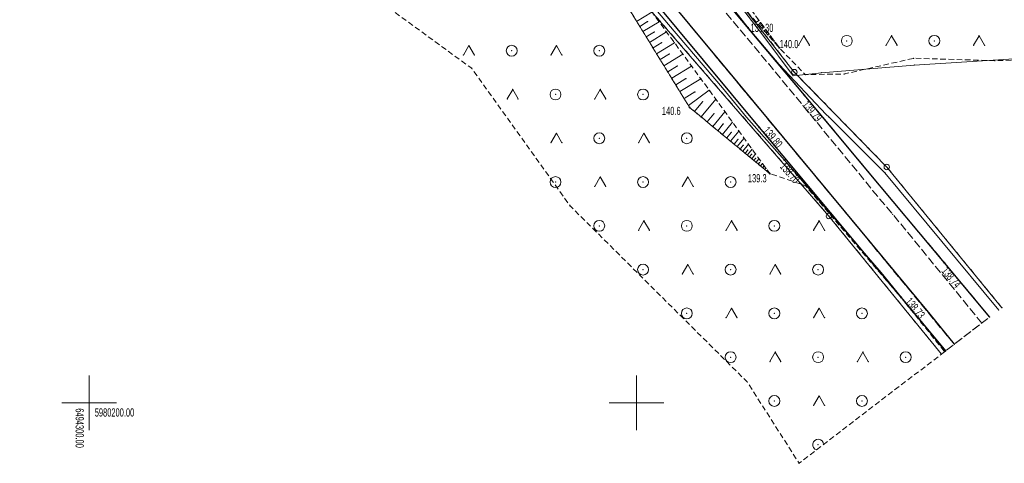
# Model space of a CAD drawing. Extents: x 6456700 to 6518119, y 5963420 to 5980059.
# Tile 8 of 256: x 6511562 to 6511652, y 5963743 to 5963784. Entities that reach past the tile are written whole.
import ezdxf
from ezdxf.enums import TextEntityAlignment as Align

# ---------------------------------------------------------------- set-up
doc = ezdxf.new("R2010")
doc.units = 0
doc.header["$MEASUREMENT"] = 0
for name, pattern in [('L_0_03', [1, 0.5, -0.5]), ('L_0_52', [1, 0.75, -0.25]), ('L_0_5A', [0.75, 0.5, -0.25])]:
    doc.linetypes.add(name, pattern=pattern)
doc.layers.get('0').update_dxf_attribs({"color": 2, "linetype": 'CONTINUOUS', "lineweight": 5})
for name, color, linetype, lineweight in [('000_Inne__niezydentyfikowane_', 7, 'CONTINUOUS', 18), ('202_punkt_graniczny', 7, 'CONTINUOUS', 18), ('218_kontur_uzytku_gruntowego', 96, 'L_0_03', 18), ('219_dzialka_ewidencyjna', 7, 'CONTINUOUS', 18), ('jezdnia', 7, 'CONTINUOUS', 18), ('kraweznik', 7, 'CONTINUOUS', 18), ('pikieta_naturalna', 7, 'CONTINUOUS', 18), ('pikieta_naturalna_Atr2', 7, 'CONTINUOUS', 18), ('pikieta_sztuczna', 7, 'CONTINUOUS', 18), ('pikieta_sztuczna_Atr2', 7, 'CONTINUOUS', 18), ('przewod_elektroenergetyczny_podziemny', 7, 'CONTINUOUS', 18), ('przewod_telekomunikacyjny_podziemny', 7, 'CONTINUOUS', 18), ('rzedna', 7, 'CONTINUOUS', 18), ('rzedna_Atr2', 7, 'CONTINUOUS', 18), ('siatka_krzyrzy', 7, 'CONTINUOUS', 18), ('skarpa_nieumocniona', 7, 'CONTINUOUS', 18), ('teren_zalesiony', 7, 'CONTINUOUS', 18)]:
    doc.layers.add(name, color=color, linetype=linetype, lineweight=lineweight)
doc.styles.get("Standard").update_dxf_attribs({"font": 'txt', "width": 0.75})

# ---------------------------------------------------------------- blocks, each defined once
blk = doc.blocks.new('mdcp_nowa')
at = {"layer": 'pikieta_naturalna', "linetype": 'Continuous', "lineweight": 18, "true_color": 0x000000}
for points in [[(6494363.05, 5980232.405, 1), (6494363.05, 5980232.495, 1)], [(6494354.86, 5980226.955, 1), (6494354.86, 5980227.045, 1)], [(6494362.19, 5980220.905, 1), (6494362.19, 5980220.995, 1)]]:
    blk.add_hatch(color=18, dxfattribs=at).paths.add_polyline_path(points)
at = {"layer": 'pikieta_sztuczna', "linetype": 'Continuous', "lineweight": 18, "true_color": 0x000000}
for points in [[(6494365.35, 5980228.065, 1), (6494365.35, 5980228.155, 1)], [(6494361.23, 5980225.125, 1), (6494361.23, 5980225.215, 1)], [(6494378.14, 5980212.765, 1), (6494378.14, 5980212.855, 1)], [(6494374.18, 5980209.585, 1), (6494374.18, 5980209.675, 1)]]:
    blk.add_hatch(color=18, dxfattribs=at).paths.add_polyline_path(points)
at = {"layer": 'rzedna', "linetype": 'Continuous', "lineweight": 18, "true_color": 0xff7f00}
blk.add_hatch(color=30, dxfattribs=at).paths.add_polyline_path([(6494360.2, 5980234.225, 1), (6494360.2, 5980234.315, 1)])
at = {"layer": 'rzedna', "linetype": 'Continuous', "lineweight": 18, "true_color": 0xff0000}
blk.add_hatch(color=1, dxfattribs=at).paths.add_polyline_path([(6494363.52, 5980222.135, 1), (6494363.52, 5980222.225, 1)])
for p in [(6494383.117, 5980208.482), (6494383.397, 5980208.697), (6494382.281, 5980207.84), (6494381.565, 5980207.291), (6494378.215, 5980204.72), (6494378.255, 5980204.751), (6494379.042, 5980205.355), (6494379.047, 5980205.358), (6494377.871, 5980204.456), (6494378.161, 5980204.678), (6494364.871, 5980194.479)]:
    blk.add_point(p)
at = {"layer": '000_Inne__niezydentyfikowane_', "linetype": 'Continuous', "lineweight": 18, "flags": 128}
for points in [[(6494350.02, 5980234.86), (6494351.42, 5980235.71)], [(6494350.31, 5980234.4), (6494351.02, 5980234.84)], [(6494350.6, 5980233.92), (6494352.07, 5980234.83)], [(6494361.2, 5980234.95), (6494360.97, 5980234.78)], [(6494361.35, 5980234.74), (6494361.25, 5980234.67)], [(6494361.51, 5980234.53), (6494361.32, 5980234.39)], [(6494350.9, 5980233.44), (6494351.65, 5980233.9)], [(6494351.2, 5980232.94), (6494352.75, 5980233.89)], [(6494361.66, 5980234.32), (6494361.58, 5980234.26)], [(6494361.82, 5980234.11), (6494361.67, 5980234)], [(6494361.98, 5980233.9), (6494361.91, 5980233.85)], [(6494362.13, 5980233.69), (6494362.02, 5980233.61)], [(6494351.52, 5980232.43), (6494352.31, 5980232.92)], [(6494351.84, 5980231.9), (6494353.48, 5980232.91)], [(6494362.29, 5980233.48), (6494362.24, 5980233.45)], [(6494362.44, 5980233.27), (6494362.37, 5980233.22)], [(6494362.6, 5980233.06), (6494362.57, 5980233.04)], [(6494362.75, 5980232.85), (6494362.72, 5980232.82)], [(6494352.17, 5980231.36), (6494353.01, 5980231.88)], [(6494352.52, 5980230.81), (6494354.24, 5980231.87)], [(6494352.87, 5980230.24), (6494353.75, 5980230.78)], [(6494353.23, 5980229.66), (6494355.04, 5980230.77)], [(6494353.59, 5980229.06), (6494354.53, 5980229.63)], [(6494353.97, 5980228.44), (6494355.89, 5980229.62)], [(6494354.36, 5980227.81), (6494355.35, 5980228.41)], [(6494354.76, 5980227.16), (6494356.66, 5980228.57)], [(6494355.32, 5980226.62), (6494356.05, 5980227.51)], [(6494355.91, 5980226.13), (6494357.25, 5980227.75)], [(6494356.47, 5980225.67), (6494357.08, 5980226.41)], [(6494356.97, 5980225.25), (6494358.09, 5980226.6)], [(6494357.44, 5980224.87), (6494357.94, 5980225.49)], [(6494357.86, 5980224.52), (6494358.78, 5980225.64)], [(6494358.25, 5980224.21), (6494358.67, 5980224.71)], [(6494358.6, 5980223.92), (6494359.36, 5980224.84)], [(6494358.92, 5980223.65), (6494359.27, 5980224.07)], [(6494359.21, 5980223.41), (6494359.84, 5980224.18)], [(6494359.71, 5980222.99), (6494360.24, 5980223.63)], [(6494359.47, 5980223.19), (6494359.76, 5980223.54)], [(6494359.93, 5980222.81), (6494360.18, 5980223.1)], [(6494360.14, 5980222.65), (6494360.57, 5980223.18)], [(6494360.34, 5980222.48), (6494360.53, 5980222.72)], [(6494360.54, 5980222.31), (6494360.89, 5980222.74)], [(6494360.74, 5980222.15), (6494360.89, 5980222.34)], [(6494360.94, 5980221.98), (6494361.2, 5980222.31)], [(6494361.14, 5980221.82), (6494361.25, 5980221.95)], [(6494361.34, 5980221.65), (6494361.52, 5980221.87)], [(6494361.54, 5980221.49), (6494361.61, 5980221.57)], [(6494361.74, 5980221.32), (6494361.84, 5980221.44)], [(6494361.94, 5980221.16), (6494361.97, 5980221.19)], [(6494362.14, 5980220.99), (6494362.15, 5980221)]]:
    blk.add_lwpolyline(points, dxfattribs=at)
at = {"layer": '000_Inne__niezydentyfikowane_'}
for p in [(6494350.02, 5980234.86), (6494350.31, 5980234.4), (6494351.02, 5980234.84), (6494352.07, 5980234.83), (6494360.97, 5980234.78), (6494361.2, 5980234.95), (6494361.25, 5980234.67), (6494361.32, 5980234.39), (6494361.35, 5980234.74), (6494361.51, 5980234.53), (6494350.6, 5980233.92), (6494351.65, 5980233.9), (6494352.75, 5980233.89), (6494361.58, 5980234.26), (6494361.66, 5980234.32), (6494361.67, 5980234), (6494361.82, 5980234.11), (6494361.91, 5980233.85), (6494361.98, 5980233.9), (6494362.02, 5980233.61), (6494362.13, 5980233.69), (6494350.9, 5980233.44), (6494351.2, 5980232.94), (6494352.31, 5980232.92), (6494353.48, 5980232.91), (6494362.24, 5980233.45), (6494362.29, 5980233.48), (6494362.37, 5980233.22), (6494362.44, 5980233.27), (6494362.57, 5980233.04), (6494362.6, 5980233.06), (6494362.72, 5980232.82), (6494362.75, 5980232.85), (6494351.52, 5980232.43), (6494351.84, 5980231.9), (6494353.01, 5980231.88), (6494354.24, 5980231.87), (6494352.17, 5980231.36), (6494352.52, 5980230.81), (6494352.87, 5980230.24), (6494353.75, 5980230.78), (6494355.04, 5980230.77), (6494353.23, 5980229.66), (6494353.59, 5980229.06), (6494354.53, 5980229.63), (6494355.89, 5980229.62), (6494353.97, 5980228.44), (6494355.35, 5980228.41), (6494356.66, 5980228.57), (6494354.36, 5980227.81), (6494356.05, 5980227.51), (6494357.25, 5980227.75), (6494354.76, 5980227.16), (6494355.32, 5980226.62), (6494357.08, 5980226.41), (6494358.09, 5980226.6), (6494355.91, 5980226.13), (6494356.47, 5980225.67), (6494357.94, 5980225.49), (6494358.78, 5980225.64), (6494356.97, 5980225.25), (6494357.44, 5980224.87), (6494357.86, 5980224.52), (6494358.67, 5980224.71), (6494359.36, 5980224.84), (6494358.25, 5980224.21), (6494358.6, 5980223.92), (6494358.92, 5980223.65), (6494359.27, 5980224.07), (6494359.84, 5980224.18), (6494360.24, 5980223.63), (6494359.21, 5980223.41), (6494359.47, 5980223.19), (6494359.71, 5980222.99), (6494359.76, 5980223.54), (6494359.93, 5980222.81), (6494360.18, 5980223.1), (6494360.53, 5980222.72), (6494360.57, 5980223.18), (6494360.89, 5980222.74), (6494360.14, 5980222.65), (6494360.34, 5980222.48), (6494360.54, 5980222.31), (6494360.74, 5980222.15), (6494360.89, 5980222.34), (6494360.94, 5980221.98), (6494361.14, 5980221.82), (6494361.2, 5980222.31), (6494361.25, 5980221.95), (6494361.52, 5980221.87), (6494361.34, 5980221.65), (6494361.54, 5980221.49), (6494361.61, 5980221.57), (6494361.74, 5980221.32), (6494361.84, 5980221.44), (6494361.94, 5980221.16), (6494361.97, 5980221.19), (6494362.14, 5980220.99), (6494362.15, 5980221)]:
    blk.add_point(p, dxfattribs=at)
at = {"layer": '202_punkt_graniczny', "color": 7, "linetype": 'Continuous', "lineweight": 18}
for centre in [(6494364.43, 5980230.22), (6494372.88, 5980221.55), (6494367.59, 5980217.07)]:
    blk.add_circle(centre, 0.25, dxfattribs=at)
at = {"layer": '202_punkt_graniczny'}
for p in [(6494364.43, 5980230.22), (6494372.88, 5980221.55), (6494367.59, 5980217.07)]:
    blk.add_point(p, dxfattribs=at)
at = {"layer": '218_kontur_uzytku_gruntowego', "lineweight": 18, "flags": 128}
for points in [[(6494331.56, 5980258.65), (6494367.59, 5980217.07)], [(6494364.43, 5980230.22), (6494350.35, 5980248.21)], [(6494372.88, 5980221.55), (6494364.43, 5980230.22)], [(6494383.397, 5980208.697), (6494372.88, 5980221.55)], [(6494367.59, 5980217.07), (6494377.871, 5980204.456)]]:
    blk.add_lwpolyline(points, dxfattribs=at)
at = {"layer": '218_kontur_uzytku_gruntowego'}
for p in [(6494364.43, 5980230.22), (6494364.43, 5980230.22), (6494372.88, 5980221.55), (6494372.88, 5980221.55), (6494367.59, 5980217.07), (6494367.59, 5980217.07), (6494367.59, 5980217.07), (6494367.59, 5980217.07)]:
    blk.add_point(p, dxfattribs=at)
at = {"layer": '219_dzialka_ewidencyjna', "color": 3, "linetype": 'Continuous', "lineweight": 18, "flags": 128}
for points in [[(6494331.56, 5980258.65), (6494367.59, 5980217.07)], [(6494350.35, 5980248.21), (6494364.43, 5980230.22)], [(6494364.43, 5980230.22), (6494372.88, 5980221.55)], [(6494372.88, 5980221.55), (6494383.397, 5980208.697)], [(6494367.59, 5980217.07), (6494377.871, 5980204.456)]]:
    blk.add_lwpolyline(points, dxfattribs=at)
at = {"layer": '219_dzialka_ewidencyjna', "color": 3}
for p in [(6494364.43, 5980230.22), (6494364.43, 5980230.22), (6494372.88, 5980221.55), (6494372.88, 5980221.55), (6494367.59, 5980217.07), (6494367.59, 5980217.07)]:
    blk.add_point(p, dxfattribs=at)
at = {"layer": 'jezdnia', "color": 7, "linetype": 'L_0_52', "lineweight": 18, "flags": 128}
for points in [[(6494379.042, 5980205.355), (6494370.45, 5980215.77), (6494359.26, 5980229.24), (6494350.5, 5980239.82), (6494339.7, 5980252.95), (6494336.61, 5980259.13), (6494333.07, 5980266.18), (6494330.52, 5980271.55), (6494329.52, 5980273.86), (6494327.36, 5980280.45), (6494325.85, 5980287.51), (6494325.03, 5980292.79), (6494325.01, 5980298.89), (6494326.29, 5980307.39), (6494327.89, 5980313.55), (6494331.08, 5980323.3), (6494333.2, 5980329.82), (6494336.64, 5980339.86), (6494338.43, 5980344.74), (6494343.18, 5980357.69), (6494347.78, 5980370.45), (6494349.48, 5980375.48), (6494354.04, 5980390.75), (6494352.32, 5980395.68), (6494357.03, 5980411.08), (6494361.23, 5980414.73), (6494366, 5980430.68), (6494370.3, 5980444.82), (6494371.15, 5980446.91), (6494375.47, 5980461.29), (6494375.75, 5980465.48), (6494375.18, 5980467.78), (6494374.35, 5980469.42), (6494371.15, 5980471.55), (6494375.07, 5980474.78), (6494376.5, 5980474.51), (6494378.65, 5980474.86), (6494379.97, 5980476.75), (6494382.89, 5980482.91), (6494394.43, 5980504.41), (6494396.68, 5980509.18), (6494397.56, 5980513.25), (6494397.03, 5980515.6), (6494395.56, 5980517.85), (6494398.63, 5980521.01), (6494399.16, 5980521.01), (6494402.03, 5980519.87), (6494404.28, 5980515.27), (6494407.43, 5980515.58), (6494404.79, 5980512.24), (6494403.37, 5980510.89), (6494402.78, 5980510.36), (6494400.53, 5980507.9), (6494398.16, 5980504.63), (6494391.04, 5980491.44), (6494385.61, 5980481.01), (6494383.82, 5980476.78), (6494378.9, 5980461.73), (6494373.96, 5980446.06), (6494373.47, 5980443.93), (6494369.12, 5980430), (6494367.09, 5980423.07), (6494366.46, 5980420.98), (6494364.17, 5980413.15), (6494352.58, 5980374.75), (6494350.86, 5980369.56), (6494346.16, 5980356.53), (6494340.78, 5980341.91), (6494336.32, 5980328.77), (6494333.97, 5980321.61), (6494330.37, 5980310.3), (6494329.56, 5980306.83), (6494328.8, 5980302.75), (6494328.17, 5980297.83), (6494328.48, 5980291.97), (6494329.06, 5980287.64), (6494330.85, 5980279.62), (6494332.58, 5980274.8), (6494333.58, 5980272.52), (6494336.35, 5980266.75), (6494340.04, 5980259.2), (6494342.54, 5980254.89), (6494352.41, 5980242.52), (6494362.09, 5980230.97), (6494370.78, 5980220.42), (6494371.58, 5980219.4), (6494373.43, 5980217.24), (6494381.565, 5980207.291)], [(6494243.626, 5980297.507), (6494254.35, 5980295.4), (6494255.24, 5980294.73), (6494256.1, 5980294.26), (6494260.02, 5980293.47), (6494261.12, 5980293.53), (6494262.13, 5980293.79), (6494266.64, 5980292.83), (6494278.26, 5980289.92), (6494281.13, 5980288.99), (6494282.53, 5980288.4), (6494285.79, 5980287.03), (6494303.28, 5980279.68), (6494306.5, 5980279.24), (6494310.81, 5980281.74), (6494316.16, 5980289.23), (6494320.25, 5980286.41), (6494318.65, 5980283.49), (6494318, 5980280.06), (6494318.74, 5980277.19), (6494320.93, 5980273.05), (6494323.47, 5980270.71), (6494332.1, 5980265.7), (6494339.19, 5980259.41), (6494352.51, 5980243.47), (6494363.58, 5980230.23), (6494365.35, 5980228.11), (6494371.11, 5980221.21), (6494378.14, 5980212.81), (6494382.281, 5980207.84), (6494378.255, 5980204.751), (6494374.18, 5980209.63), (6494361.23, 5980225.17), (6494348.59, 5980240.38), (6494335.35, 5980256.19), (6494329.06, 5980261.71), (6494321.27, 5980266.18), (6494314.39, 5980269.29), (6494311.46, 5980269.69), (6494308.92, 5980269.06), (6494307.07, 5980267.33), (6494305.93, 5980265.69), (6494301.75, 5980268.52), (6494302.32, 5980269.59), (6494302.39, 5980272.8), (6494301.56, 5980274.71), (6494299.97, 5980275.87), (6494299.54, 5980276.57), (6494298.92, 5980277.12), (6494295.2, 5980278.71), (6494294.18, 5980278.87), (6494293.11, 5980278.79), (6494278.69, 5980284.75), (6494277.29, 5980285.23), (6494273.86, 5980286.1), (6494265.83, 5980288.14), (6494253.54, 5980290.73), (6494242.281, 5980292.889)]]:
    blk.add_lwpolyline(points, close=True, dxfattribs=at)
at = {"layer": 'jezdnia'}
for p in [(6494362.09, 5980230.97), (6494363.58, 5980230.23), (6494359.26, 5980229.24), (6494365.35, 5980228.11), (6494361.23, 5980225.17), (6494371.11, 5980221.21), (6494370.78, 5980220.42), (6494371.58, 5980219.4), (6494373.43, 5980217.24), (6494370.45, 5980215.77), (6494378.14, 5980212.81), (6494374.18, 5980209.63)]:
    blk.add_point(p, dxfattribs=at)
at = {"layer": 'kraweznik', "color": 7, "linetype": 'Continuous', "lineweight": 25, "flags": 128}
for points in [[(6494327.89, 5980313.55), (6494326.29, 5980307.39), (6494325.01, 5980298.89), (6494325.03, 5980292.79), (6494325.85, 5980287.51), (6494327.36, 5980280.45), (6494329.52, 5980273.86), (6494330.52, 5980271.55), (6494333.07, 5980266.18), (6494336.61, 5980259.13), (6494339.7, 5980252.95), (6494350.5, 5980239.82), (6494359.26, 5980229.24), (6494370.45, 5980215.77), (6494376.8, 5980208.1), (6494379.047, 5980205.358)], [(6494299.97, 5980275.87), (6494301.56, 5980274.71), (6494302.39, 5980272.8), (6494302.32, 5980269.59), (6494301.75, 5980268.52), (6494305.93, 5980265.69), (6494307.07, 5980267.33), (6494308.92, 5980269.06), (6494311.46, 5980269.69), (6494314.39, 5980269.29), (6494321.27, 5980266.18), (6494329.06, 5980261.71), (6494335.35, 5980256.19), (6494348.59, 5980240.38), (6494361.23, 5980225.17), (6494374.18, 5980209.63), (6494378.255, 5980204.751)], [(6494382.281, 5980207.84), (6494378.14, 5980212.81), (6494371.11, 5980221.21), (6494365.35, 5980228.11), (6494363.58, 5980230.23), (6494352.51, 5980243.47), (6494339.19, 5980259.41)]]:
    blk.add_lwpolyline(points, dxfattribs=at)
at = {"layer": 'kraweznik'}
for p in [(6494363.58, 5980230.23), (6494359.26, 5980229.24), (6494365.35, 5980228.11), (6494361.23, 5980225.17), (6494371.11, 5980221.21), (6494370.45, 5980215.77), (6494378.14, 5980212.81), (6494374.18, 5980209.63), (6494376.8, 5980208.1)]:
    blk.add_point(p, dxfattribs=at)
at = {"layer": 'pikieta_naturalna', "color": 7, "linetype": 'Continuous', "lineweight": 18}
for centre in [(6494363.05, 5980232.45), (6494354.86, 5980227), (6494362.19, 5980220.95)]:
    blk.add_circle(centre, 0.045, dxfattribs=at)
at = {"layer": 'pikieta_naturalna'}
for p in [(6494363.05, 5980232.45), (6494354.86, 5980227), (6494362.19, 5980220.95)]:
    blk.add_point(p, dxfattribs=at)
at = {"layer": 'pikieta_sztuczna', "color": 7, "linetype": 'Continuous', "lineweight": 18}
for centre in [(6494365.35, 5980228.11), (6494361.23, 5980225.17), (6494378.14, 5980212.81), (6494374.18, 5980209.63)]:
    blk.add_circle(centre, 0.045, dxfattribs=at)
at = {"layer": 'pikieta_sztuczna'}
for p in [(6494365.35, 5980228.11), (6494361.23, 5980225.17), (6494378.14, 5980212.81), (6494374.18, 5980209.63)]:
    blk.add_point(p, dxfattribs=at)
at = {"layer": 'przewod_elektroenergetyczny_podziemny', "color": 1, "linetype": 'Continuous', "lineweight": 18, "flags": 128}
for points in [[(6494289.52, 5980285.53), (6494298.63, 5980281.68), (6494296.82, 5980277.37), (6494296.75, 5980277.02), (6494297.57, 5980276.78), (6494313.44, 5980269.45), (6494321.45, 5980265.56), (6494327.01, 5980262.21), (6494331.69, 5980258.83), (6494333.18, 5980257.24), (6494339.06, 5980250.85), (6494345.6, 5980243.28), (6494352.93, 5980234.58), (6494357.88, 5980228.78), (6494360.06, 5980226.09), (6494363.52, 5980222.18), (6494366.62, 5980218.57), (6494372.36, 5980211.91), (6494377.94, 5980205.06), (6494378.215, 5980204.72)], [(6494384.53, 5980231.44), (6494375.39, 5980230.86), (6494366.91, 5980230.16), (6494364.31, 5980229.89), (6494361.55, 5980233.6), (6494358.67, 5980237.36), (6494353.8, 5980243.68), (6494349.82, 5980248.28), (6494348.15, 5980250.23), (6494344.14, 5980255.69), (6494340.15, 5980262.62), (6494336.74, 5980269.25), (6494336.47, 5980270.1), (6494334.35, 5980274.97), (6494332.71, 5980279.19), (6494331.28, 5980283.51), (6494329.98, 5980289.88), (6494330.54, 5980291.29), (6494332.99, 5980293.54), (6494333.82, 5980298.07)]]:
    blk.add_lwpolyline(points, dxfattribs=at)
at = {"layer": 'przewod_elektroenergetyczny_podziemny'}
for p in [(6494352.93, 5980234.58), (6494361.55, 5980233.6), (6494375.39, 5980230.86), (6494366.91, 5980230.16), (6494364.31, 5980229.89), (6494357.88, 5980228.78), (6494360.06, 5980226.09), (6494363.52, 5980222.18), (6494366.62, 5980218.57), (6494372.36, 5980211.91), (6494377.94, 5980205.06)]:
    blk.add_point(p, dxfattribs=at)
at = {"layer": 'przewod_telekomunikacyjny_podziemny', "color": 30, "linetype": 'Continuous', "lineweight": 18, "flags": 128}
blk.add_lwpolyline([(6494383.117, 5980208.482), (6494372.71, 5980221.03), (6494367.57, 5980226.12), (6494367.35, 5980226.34), (6494363.06, 5980230.91), (6494360.2, 5980234.27), (6494354.75, 5980241.25)], dxfattribs=at)
at = {"layer": 'przewod_telekomunikacyjny_podziemny'}
for p in [(6494360.2, 5980234.27), (6494363.06, 5980230.91), (6494367.35, 5980226.34), (6494367.57, 5980226.12), (6494372.71, 5980221.03)]:
    blk.add_point(p, dxfattribs=at)
at = {"layer": 'rzedna', "color": 30, "linetype": 'Continuous', "lineweight": 18}
blk.add_circle((6494360.2, 5980234.27), 0.045, dxfattribs=at)
at = {"layer": 'rzedna', "color": 1, "linetype": 'Continuous', "lineweight": 18}
blk.add_circle((6494363.52, 5980222.18), 0.045, dxfattribs=at)
at = {"layer": 'rzedna'}
for p in [(6494360.2, 5980234.27), (6494363.52, 5980222.18)]:
    blk.add_point(p, dxfattribs=at)
at = {"layer": 'siatka_krzyrzy', "linetype": 'Continuous', "lineweight": 18, "flags": 128}
for points in [[(6494300, 5980197.5), (6494300, 5980202.5)], [(6494350, 5980197.5), (6494350, 5980202.5)], [(6494297.5, 5980200), (6494302.5, 5980200)], [(6494347.5, 5980200), (6494352.5, 5980200)]]:
    blk.add_lwpolyline(points, dxfattribs=at)
at = {"layer": 'skarpa_nieumocniona', "color": 7, "linetype": 'L_0_5A', "lineweight": 18, "flags": 128}
for points in [[(6494353.95, 5980242.67), (6494345.87, 5980252.67), (6494340.79, 5980261.62), (6494346.6, 5980253.31), (6494353.91, 5980244.8), (6494363.05, 5980232.45)], [(6494354.86, 5980227), (6494349.29, 5980236.05), (6494340.86, 5980246.34), (6494335.24, 5980254.97), (6494341.92, 5980247.19), (6494350.54, 5980236.91), (6494356.7, 5980228.51), (6494362.19, 5980220.95)]]:
    blk.add_lwpolyline(points, close=True, dxfattribs=at)
at = {"layer": 'skarpa_nieumocniona'}
for p in [(6494363.05, 5980232.45), (6494363.05, 5980232.45), (6494356.7, 5980228.51), (6494356.7, 5980228.51), (6494354.86, 5980227), (6494354.86, 5980227), (6494362.19, 5980220.95), (6494362.19, 5980220.95)]:
    blk.add_point(p, dxfattribs=at)
at = {"layer": 'teren_zalesiony', "color": 7, "linetype": 'L_0_5A', "lineweight": 18, "flags": 128}
for points in [[(6494362.61, 5980286.59), (6494366.71, 5980277.03), (6494374.6, 5980258.63), (6494376.05, 5980255.85), (6494379.47, 5980247.95), (6494386.63, 5980232), (6494386.93, 5980231.38), (6494382.73, 5980231.26), (6494375.34, 5980231.49), (6494369.02, 5980230.05), (6494365.43, 5980229.99), (6494363.05, 5980232.45), (6494353.91, 5980244.8), (6494346.6, 5980253.31), (6494340.79, 5980261.62), (6494336.57, 5980269.66), (6494332.88, 5980280.6), (6494330.14, 5980293.39), (6494341.4, 5980291.15), (6494351.31, 5980289.23)], [(6494378.161, 5980204.678), (6494364.871, 5980194.479), (6494360.11, 5980201.93), (6494343.94, 5980218), (6494334.95, 5980230.57), (6494314.37, 5980245.53), (6494305.21, 5980249.41), (6494295.52, 5980250.58), (6494310.23, 5980267.46), (6494335.24, 5980254.97), (6494340.86, 5980246.34), (6494349.29, 5980236.05), (6494354.86, 5980227), (6494362.19, 5980220.95), (6494365.47, 5980219.83), (6494374.18, 5980209.63)]]:
    blk.add_lwpolyline(points, close=True, dxfattribs=at)
at = {"layer": 'teren_zalesiony', "color": 7, "linetype": 'Continuous', "lineweight": 18, "flags": 128}
for points in [[(6494364.813, 5980232.673), (6494365.313, 5980233.539)], [(6494365.313, 5980233.539), (6494365.813, 5980232.673)], [(6494372.813, 5980232.673), (6494373.313, 5980233.539)], [(6494373.313, 5980233.539), (6494373.813, 5980232.673)], [(6494380.813, 5980232.673), (6494381.313, 5980233.539)], [(6494381.313, 5980233.539), (6494381.813, 5980232.673)], [(6494334.193, 5980231.773), (6494334.693, 5980232.639)], [(6494334.693, 5980232.639), (6494335.193, 5980231.773)], [(6494342.193, 5980231.773), (6494342.693, 5980232.639)], [(6494342.693, 5980232.639), (6494343.193, 5980231.773)], [(6494338.193, 5980227.773), (6494338.693, 5980228.639)], [(6494338.693, 5980228.639), (6494339.193, 5980227.773)], [(6494346.193, 5980227.773), (6494346.693, 5980228.639)], [(6494346.693, 5980228.639), (6494347.193, 5980227.773)], [(6494342.193, 5980223.773), (6494342.693, 5980224.639)], [(6494342.693, 5980224.639), (6494343.193, 5980223.773)], [(6494350.193, 5980223.773), (6494350.693, 5980224.639)], [(6494350.693, 5980224.639), (6494351.193, 5980223.773)], [(6494346.193, 5980219.773), (6494346.693, 5980220.639)], [(6494346.693, 5980220.639), (6494347.193, 5980219.773)], [(6494354.193, 5980219.773), (6494354.693, 5980220.639)], [(6494354.693, 5980220.639), (6494355.193, 5980219.773)], [(6494350.193, 5980215.773), (6494350.693, 5980216.639)], [(6494350.693, 5980216.639), (6494351.193, 5980215.773)], [(6494358.193, 5980215.773), (6494358.693, 5980216.639)], [(6494358.693, 5980216.639), (6494359.193, 5980215.773)], [(6494366.193, 5980215.773), (6494366.693, 5980216.639)], [(6494366.693, 5980216.639), (6494367.193, 5980215.773)], [(6494354.193, 5980211.773), (6494354.693, 5980212.639)], [(6494354.693, 5980212.639), (6494355.193, 5980211.773)], [(6494362.193, 5980211.773), (6494362.693, 5980212.639)], [(6494362.693, 5980212.639), (6494363.193, 5980211.773)], [(6494358.193, 5980207.773), (6494358.693, 5980208.639)], [(6494358.693, 5980208.639), (6494359.193, 5980207.773)], [(6494366.193, 5980207.773), (6494366.693, 5980208.639)], [(6494366.693, 5980208.639), (6494367.193, 5980207.773)], [(6494362.193, 5980203.773), (6494362.693, 5980204.639)], [(6494362.693, 5980204.639), (6494363.193, 5980203.773)], [(6494370.193, 5980203.773), (6494370.693, 5980204.639)], [(6494370.693, 5980204.639), (6494371.193, 5980203.773)], [(6494366.193, 5980199.773), (6494366.693, 5980200.639)], [(6494366.693, 5980200.639), (6494367.193, 5980199.773)]]:
    blk.add_lwpolyline(points, dxfattribs=at)
at = {"layer": 'teren_zalesiony', "color": 7, "linetype": 'Continuous', "lineweight": 18}
for centre in [(6494369.226, 5980233.076), (6494377.226, 5980233.076), (6494338.606, 5980232.176), (6494346.606, 5980232.176), (6494342.606, 5980228.176), (6494350.606, 5980228.176), (6494346.606, 5980224.176), (6494354.606, 5980224.176), (6494342.606, 5980220.176), (6494350.606, 5980220.176), (6494358.606, 5980220.176), (6494346.606, 5980216.176), (6494354.606, 5980216.176), (6494362.606, 5980216.176), (6494350.606, 5980212.176), (6494358.606, 5980212.176), (6494366.606, 5980212.176), (6494354.606, 5980208.176), (6494362.606, 5980208.176), (6494370.606, 5980208.176), (6494358.606, 5980204.176), (6494366.606, 5980204.176), (6494374.606, 5980204.176), (6494362.606, 5980200.176), (6494370.606, 5980200.176)]:
    blk.add_circle(centre, 0.5, dxfattribs=at)
blk.add_arc((6494366.606, 5980196.176), 0.5, 2.00578, 253.00568, dxfattribs=at)
at = {"layer": 'teren_zalesiony'}
for p in [(6494365.313, 5980233.539), (6494365.313, 5980233.539), (6494373.313, 5980233.539), (6494373.313, 5980233.539), (6494381.313, 5980233.539), (6494381.313, 5980233.539), (6494334.693, 5980232.639), (6494334.693, 5980232.639), (6494342.693, 5980232.639), (6494342.693, 5980232.639), (6494364.813, 5980232.673), (6494365.813, 5980232.673), (6494369.226, 5980233.076), (6494372.813, 5980232.673), (6494373.813, 5980232.673), (6494377.226, 5980233.076), (6494380.813, 5980232.673), (6494381.813, 5980232.673), (6494334.193, 5980231.773), (6494335.193, 5980231.773), (6494338.606, 5980232.176), (6494342.193, 5980231.773), (6494343.193, 5980231.773), (6494346.606, 5980232.176), (6494363.05, 5980232.45), (6494375.34, 5980231.49), (6494382.73, 5980231.26), (6494334.95, 5980230.57), (6494365.43, 5980229.99), (6494369.02, 5980230.05), (6494338.693, 5980228.639), (6494338.693, 5980228.639), (6494342.606, 5980228.176), (6494346.693, 5980228.639), (6494346.693, 5980228.639), (6494350.606, 5980228.176), (6494338.193, 5980227.773), (6494339.193, 5980227.773), (6494346.193, 5980227.773), (6494347.193, 5980227.773), (6494354.86, 5980227), (6494342.693, 5980224.639), (6494342.693, 5980224.639), (6494350.693, 5980224.639), (6494350.693, 5980224.639), (6494342.193, 5980223.773), (6494343.193, 5980223.773), (6494346.606, 5980224.176), (6494350.193, 5980223.773), (6494351.193, 5980223.773), (6494354.606, 5980224.176), (6494362.19, 5980220.95), (6494342.606, 5980220.176), (6494346.693, 5980220.639), (6494346.693, 5980220.639), (6494350.606, 5980220.176), (6494354.693, 5980220.639), (6494354.693, 5980220.639), (6494358.606, 5980220.176), (6494346.193, 5980219.773), (6494347.193, 5980219.773), (6494354.193, 5980219.773), (6494355.193, 5980219.773), (6494365.47, 5980219.83), (6494343.94, 5980218), (6494350.693, 5980216.639), (6494350.693, 5980216.639), (6494358.693, 5980216.639), (6494358.693, 5980216.639), (6494366.693, 5980216.639), (6494366.693, 5980216.639), (6494346.606, 5980216.176), (6494350.193, 5980215.773), (6494351.193, 5980215.773), (6494354.606, 5980216.176), (6494358.193, 5980215.773), (6494359.193, 5980215.773), (6494362.606, 5980216.176), (6494366.193, 5980215.773), (6494367.193, 5980215.773), (6494350.606, 5980212.176), (6494354.693, 5980212.639), (6494354.693, 5980212.639), (6494358.606, 5980212.176), (6494362.693, 5980212.639), (6494362.693, 5980212.639), (6494366.606, 5980212.176), (6494354.193, 5980211.773), (6494355.193, 5980211.773), (6494362.193, 5980211.773), (6494363.193, 5980211.773), (6494374.18, 5980209.63), (6494358.693, 5980208.639), (6494358.693, 5980208.639), (6494366.693, 5980208.639), (6494366.693, 5980208.639), (6494354.606, 5980208.176), (6494358.193, 5980207.773), (6494359.193, 5980207.773), (6494362.606, 5980208.176), (6494366.193, 5980207.773), (6494367.193, 5980207.773), (6494370.606, 5980208.176), (6494358.606, 5980204.176), (6494362.693, 5980204.639), (6494362.693, 5980204.639), (6494366.606, 5980204.176), (6494370.693, 5980204.639), (6494370.693, 5980204.639), (6494374.606, 5980204.176), (6494362.193, 5980203.773), (6494363.193, 5980203.773), (6494370.193, 5980203.773), (6494371.193, 5980203.773), (6494360.11, 5980201.93), (6494366.693, 5980200.639), (6494366.693, 5980200.639), (6494362.606, 5980200.176), (6494366.193, 5980199.773), (6494367.193, 5980199.773), (6494370.606, 5980200.176), (6494366.606, 5980196.176)]:
    blk.add_point(p, dxfattribs=at)
at = {"layer": 'pikieta_naturalna_Atr2', "color": 7, "lineweight": 15, "width": 0.66}
for s, p in [('140.0', (6494363.09, 5980233.16)), ('140.6', (6494352.33, 5980227.05)), ('139.3', (6494360.19, 5980220.9))]:
    blk.add_text(s, height=0.75, dxfattribs=at).set_placement(p, align=Align.TOP_LEFT)
at = {"layer": 'pikieta_sztuczna_Atr2', "color": 7, "lineweight": 15, "width": 0.66}
for s, rotation, p in [('139.79', 309.9, (6494365.69, 5980227.7)), ('139.80', 309.8, (6494362.086, 5980225.31)), ('138.74', 309.8, (6494378.4, 5980212.5)), ('138.73', 309.9, (6494375.096, 5980209.701))]:
    blk.add_text(s, height=0.75, rotation=rotation, dxfattribs=at).set_placement(p, align=Align.TOP_LEFT)
at = {"layer": 'rzedna_Atr2', "color": 30, "lineweight": 15, "width": 0.66}
blk.add_text('139.30', height=0.75, dxfattribs=at).set_placement((6494360.43, 5980234.645), align=Align.TOP_LEFT)
at = {"layer": 'rzedna_Atr2', "color": 1, "lineweight": 15, "width": 0.66}
blk.add_text('138.70', height=0.75, rotation=310.7, dxfattribs=at).set_placement((6494363.63, 5980222.05), align=Align.TOP_LEFT)
at = {"layer": 'siatka_krzyrzy', "lineweight": 15, "width": 0.66}
blk.add_text('6494300.00', height=0.75, rotation=270, dxfattribs=at).set_placement((6494299.5, 5980199.5), align=Align.TOP_LEFT)
blk.add_text('5980200.00', height=0.75, dxfattribs=at).set_placement((6494300.5, 5980199.5), align=Align.TOP_LEFT)

msp = doc.modelspace()

# ---------------------------------------------------------------- block references
at = {"linetype": 'ByBlock'}
msp.add_blockref('mdcp_nowa', (17268.786, -16450.998), dxfattribs=at)

doc.saveas('drawing.dxf')
